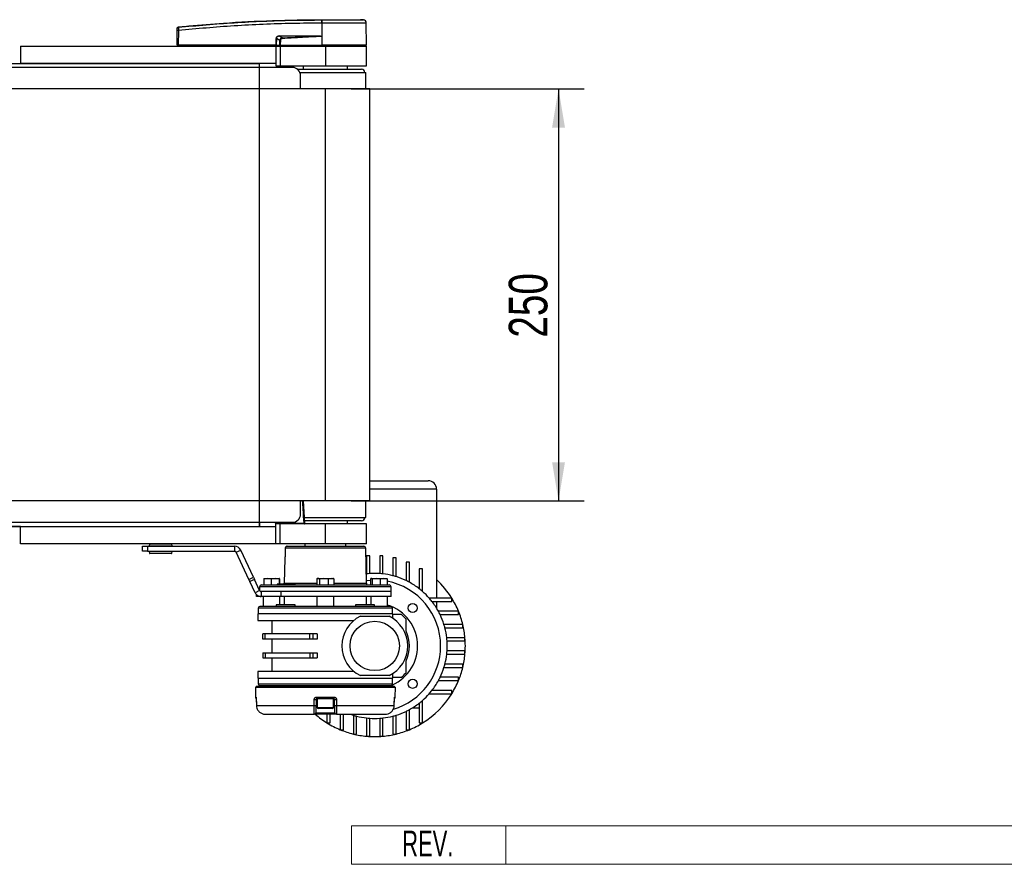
# Model space of a CAD drawing. Header units: millimetres. Extents: x 0 to 420, y 0 to 297.
# Tile 4 of 13: x 189 to 266, y 66 to 132. Entities that reach past the tile are written whole.
import ezdxf
from ezdxf.enums import TextEntityAlignment as Align

# ---------------------------------------------------------------- set-up
doc = ezdxf.new("R2010")
doc.units = ezdxf.units.MM
doc.layers.add('CARTIGLIO', color=140, linetype='Continuous')
doc.layers.add('QUOTE', color=174, linetype='Continuous')
doc.styles.add('SLDTEXTSTYLE0', font='TXT', dxfattribs={"width": 0.638298})
doc.styles.add('SLDTEXTSTYLE3', font='TXT', dxfattribs={"width": 0.75})
doc.dimstyles.new('SLDDIMSTYLE0', dxfattribs={"dimtxt": 3, "dimasz": 3, "dimexe": 0, "dimexo": 0.0625, "dimgap": 0.75, "dimtad": 1, "dimlfac": 7.806365, "dimrnd": 1e-09, "dimzin": 12, "dimdsep": 46, "dimtxsty": 'SLDTEXTSTYLE3', "dimsah": 1, "dimcen": 0.09, "dimadec": 0, "dimazin": 3, "dimtfac": 1, "dimtdec": 3, "dimtofl": 0, "dimtmove": 0, "dimatfit": 3, "dimfxl": 0, "dimfrac": 2, "dimtolj": 1, "dimtzin": 12, "dimarcsym": 0})

# ---------------------------------------------------------------- blocks, each defined once
blk = doc.blocks.new('SW_NOTE_0_27')
at = {"layer": 'CARTIGLIO', "color": 0, "insert": (2.34, 2.578), "char_height": 2, "attachment_point": 2, "style": 'SLDTEXTSTYLE0'}
blk.add_mtext('REV.', dxfattribs=at)
blk = doc.blocks.new('Cartiglio ALUSIC')
at = {"color": 161, "linetype": 'Continuous', "lineweight": 18}
for p, q in [((113.971, 150.999), (113.971, 153.999)), ((113.971, 153.999), (313.621, 153.999)), ((125.971, 153.999), (125.971, 150.999)), ((113.971, 150.999), (313.621, 150.999))]:
    blk.add_line(p, q, dxfattribs=at)
at = {"layer": 'CARTIGLIO', "color": 140}
blk.add_blockref('SW_NOTE_0_27', (117.568, 151.037), dxfattribs=at)
at = {"layer": 'CARTIGLIO', "color": 140, "style": 'SLDTEXTSTYLE0', "width": 0.638298}
for tag, height, p in [('AUTOATTR1', 3.5, (223.449, 133.7)), ('AUTOATTR2', 3.5, (221.929, 127.422)), ('AUTOATTR11', 3.5, (222.862, 121.411)), ('AUTOATTR8', 4, (219.244, 110.003)), ('AUTOATTR9', 4, (218.122, 100.423)), ('AUTOATTR0', 4, (249.033, 100.312))]:
    blk.add_attdef(tag, text='', height=height, dxfattribs=at).set_placement(p, align=Align.TOP_CENTER)
at = {"layer": 'CARTIGLIO', "color": 140}
for tag in ['AUTOATTR13', 'AUTOATTR12', 'AUTOATTR10', 'AUTOATTR7', 'AUTOATTR6', 'AUTOATTR5', 'AUTOATTR4', 'AUTOATTR3']:
    blk.add_attdef(tag, (0, 0), '', height=4, dxfattribs=at)
blk = doc.blocks.new('_D_2')
at = {"layer": 'QUOTE'}
for p, q in [((215.145, 126.443), (233.28, 126.443)), ((231.28, 126.443), (231.28, 94.418)), ((215.145, 94.418), (233.28, 94.418))]:
    blk.add_line(p, q, dxfattribs=at)
for points in [[(231.28, 126.443), (230.78, 123.443), (231.78, 123.443)], [(231.28, 94.418), (231.78, 97.418), (230.78, 97.418)]]:
    blk.add_solid(points, dxfattribs=at)
at = {"layer": 'QUOTE', "insert": (227.412, 107.106), "char_height": 3, "attachment_point": 1, "rotation": 90, "style": 'SLDTEXTSTYLE3'}
blk.add_mtext('250', dxfattribs=at)

msp = doc.modelspace()

# ---------------------------------------------------------------- linework, layer by layer
at = {"color": 7, "linetype": 'Continuous', "lineweight": 25}
for p, q in [((212.8778, 131.8235), (212.878, 131.8235)), ((216.1033, 131.8059), (215.8805, 131.8235)), ((201.6169, 129.838), (201.6269, 130.985)), ((201.7208, 130.985), (201.7108, 129.838)), ((201.7205, 131.2564), (201.7204, 131.2564)), ((212.8776, 131.5534), (212.8568, 131.5534)), ((212.8776, 131.5534), (212.8764, 129.838)), ((216.3474, 129.838), (216.3324, 131.5534)), ((209.3092, 129.838), (209.3112, 130.3551)), ((209.3352, 130.3551), (209.3331, 129.838)), ((209.6054, 130.2146), (209.3352, 130.3551)), ((209.5908, 130.5316), (209.816, 130.4145)), ((212.597, 130.5316), (209.5908, 130.5316)), ((209.5924, 130.5647), (212.5986, 130.5647)), ((212.8696, 130.5493), (212.8696, 130.5422)), ((212.8696, 130.5422), (212.8758, 129.838)), ((189.4468, 129.7739), (189.4468, 128.4288)), ((189.4468, 129.7739), (209.3024, 129.7739)), ((201.6169, 129.838), (201.7108, 129.838)), ((201.6793, 129.838), (201.6804, 129.7739)), ((209.3092, 129.838), (201.7108, 129.838)), ((201.7155, 129.838), (201.7156, 129.7739)), ((209.3024, 129.7739), (209.3024, 128.4288)), ((209.3024, 129.7739), (209.6226, 129.7739)), ((209.3331, 129.838), (209.3092, 129.838)), ((209.3142, 129.838), (209.3143, 129.7739)), ((209.3331, 129.838), (209.6187, 129.838)), ((209.3774, 129.838), (209.3782, 129.7739)), ((209.6226, 129.7739), (209.6226, 128.2367)), ((209.6226, 129.7739), (213.1454, 129.7739)), ((209.6285, 129.838), (212.8758, 129.838)), ((209.6486, 129.838), (209.6491, 129.7739)), ((212.8764, 129.838), (212.8758, 129.838)), ((216.3474, 129.838), (212.8764, 129.838)), ((212.879, 129.838), (212.879, 129.7739)), ((213.1454, 129.7739), (213.1454, 128.2367)), ((213.1454, 129.7739), (216.3479, 129.7739)), ((216.2839, 129.7739), (216.285, 129.838)), ((216.3479, 128.2367), (216.3479, 129.7739)), ((210.5834, 128.1086), (61.9867, 128.1086)), ((83.1233, 128.4288), (189.4468, 128.4288)), ((209.3024, 128.4288), (189.4468, 128.4288)), ((208.0214, 128.1086), (208.0214, 128.4288)), ((209.3024, 128.4288), (209.3024, 128.2367)), ((209.3024, 128.2367), (209.6226, 128.2367)), ((209.6226, 128.2367), (213.1454, 128.2367)), ((210.9677, 127.9805), (215.9636, 127.9805)), ((211.416, 128.2367), (211.416, 127.9805)), ((213.1454, 128.2367), (216.3479, 128.2367)), ((214.8748, 127.9805), (214.8748, 128.2367)), ((211.1704, 127.7243), (216.2839, 127.7243)), ((211.2239, 126.4433), (211.2239, 127.4681)), ((216.2934, 126.4433), (216.2839, 127.7243)), ((213.1454, 126.4433), (59.4247, 126.4433)), ((213.1454, 94.4181), (213.1454, 126.4433)), ((216.6041, 126.4433), (213.1454, 126.4433)), ((216.6041, 94.4181), (216.6041, 126.4433)), ((216.6041, 95.9803), (221.1517, 95.9803)), ((221.7922, 95.3398), (216.6041, 95.3398)), ((221.7922, 95.3398), (221.7922, 86.8596)), ((213.1454, 94.4181), (59.4247, 94.4181)), ((211.2239, 93.3933), (211.2239, 94.4181)), ((211.5569, 92.6931), (211.4465, 94.4234)), ((216.6041, 94.4181), (213.1454, 94.4181)), ((216.2839, 93.1371), (216.2934, 94.4181)), ((61.9867, 92.7528), (210.5834, 92.7528)), ((208.0214, 92.7528), (208.0214, 92.4326)), ((209.2029, 92.7272), (208.0214, 92.7272)), ((209.2003, 92.7411), (209.2007, 92.7528)), ((209.2644, 92.6899), (209.2655, 92.7528)), ((209.2651, 92.679), (209.2657, 92.676)), ((209.3295, 92.7528), (209.3284, 92.6899)), ((209.3284, 92.6899), (211.4904, 92.6899)), ((209.3284, 92.6899), (209.3284, 92.6247)), ((211.4904, 92.6899), (211.4904, 92.6247)), ((211.5195, 93.1371), (216.2839, 93.1371)), ((215.9636, 92.8809), (211.5414, 92.8809)), ((214.8748, 92.6247), (214.8748, 92.8809)), ((189.4468, 92.4326), (83.1233, 92.4326)), ((189.4468, 91.0875), (189.4468, 92.4326)), ((189.4468, 92.4326), (209.3024, 92.4326)), ((209.3024, 92.4326), (209.3024, 92.6247)), ((209.6226, 92.6247), (209.3024, 92.6247)), ((209.3024, 91.0875), (209.3024, 92.4326)), ((209.6226, 91.0875), (209.6226, 92.6247)), ((213.1454, 92.6247), (209.6226, 92.6247)), ((213.1454, 91.0875), (213.1454, 92.6247)), ((216.3479, 92.6247), (213.1454, 92.6247)), ((216.3479, 91.0875), (216.3479, 92.6247)), ((209.3024, 91.0875), (189.4468, 91.0875)), ((194.376, 91.0875), (194.376, 91.0843)), ((195.3995, 91.0843), (195.3995, 91.0875)), ((198.931, 90.5111), (198.931, 90.8954)), ((198.931, 90.8954), (199.3153, 90.8954)), ((199.3153, 90.5111), (198.931, 90.5111)), ((199.3153, 90.8954), (199.3153, 90.5111)), ((199.3153, 90.8954), (206.0984, 90.8954)), ((199.3153, 90.5111), (206.0984, 90.5111)), ((199.4647, 91.0632), (199.4576, 90.9287)), ((199.4576, 90.9287), (201.2226, 90.9287)), ((199.4576, 90.4777), (199.4647, 90.3432)), ((201.2226, 90.4777), (199.4576, 90.4777)), ((199.4789, 91.0632), (199.4647, 91.0632)), ((201.2155, 91.0632), (199.4789, 91.0632)), ((199.4971, 90.9018), (199.4832, 90.9018)), ((199.4832, 90.5047), (201.197, 90.5047)), ((201.197, 90.9018), (199.4971, 90.9018)), ((199.5587, 90.9018), (199.5587, 90.8954)), ((199.5587, 90.5111), (199.5587, 90.5047)), ((201.1215, 90.8954), (201.1215, 90.9018)), ((201.1215, 90.5047), (201.1215, 90.5111)), ((201.2226, 90.9287), (201.2155, 91.0632)), ((201.2155, 90.3432), (201.2226, 90.4777)), ((206.0984, 90.5111), (206.0984, 90.8954)), ((206.2145, 90.4371), (206.5628, 90.5995)), ((207.2038, 88.3156), (206.2145, 90.4371)), ((207.5521, 88.478), (206.5628, 90.5995)), ((209.6226, 91.0875), (209.3024, 91.0875)), ((213.1454, 91.0875), (209.6226, 91.0875)), ((210.026, 90.7437), (210.0255, 90.7439)), ((216.2891, 90.7437), (210.026, 90.7437)), ((210.1801, 90.8948), (216.1354, 90.8948)), ((211.5441, 91.0875), (211.5441, 90.8948)), ((216.3479, 91.0875), (213.1454, 91.0875)), ((214.7467, 90.8948), (214.7467, 91.0875)), ((216.3363, 88.0354), (216.2891, 90.7437)), ((199.4647, 90.3432), (201.2155, 90.3432)), ((199.504, 90.3189), (199.4903, 90.3189)), ((201.19, 90.3189), (199.504, 90.3189)), ((209.9876, 89.9351), (209.9545, 88.0354)), ((209.9898, 89.9351), (209.9876, 89.9351)), ((210.015, 90.1868), (210.0145, 90.187)), ((216.6041, 90.161), (216.3479, 90.161)), ((216.3479, 90.161), (216.3479, 88.7446)), ((216.6041, 88.768), (216.6041, 90.161)), ((217.3727, 90.161), (217.3727, 88.768)), ((217.6289, 90.161), (217.3727, 90.161)), ((217.6289, 88.7446), (217.6289, 90.161)), ((218.6537, 89.9906), (218.3975, 89.9906)), ((218.3975, 89.9906), (218.3975, 88.6021)), ((218.6537, 88.5295), (218.6537, 89.9906)), ((219.6785, 89.6564), (219.4223, 89.6564)), ((219.4223, 89.6564), (219.4223, 88.2285)), ((219.6785, 88.0977), (219.6785, 89.6564)), ((220.4471, 89.1312), (220.4471, 87.5951)), ((220.7033, 89.1312), (220.4471, 89.1312)), ((220.7033, 87.3836), (220.7033, 89.1312)), ((207.2038, 88.3156), (207.5521, 88.478)), ((207.277, 88.1587), (207.2038, 88.3156)), ((207.6253, 88.3211), (207.277, 88.1587)), ((207.6851, 87.2835), (207.277, 88.1587)), ((207.5521, 88.478), (207.6253, 88.3211)), ((208.0334, 87.4459), (207.6253, 88.3211)), ((208.6562, 88.3968), (208.3714, 88.3635)), ((208.3714, 88.3635), (208.3714, 87.8844)), ((208.3909, 88.3968), (208.3898, 88.3964)), ((208.392, 88.3968), (208.6562, 88.3968)), ((208.941, 88.3635), (208.6562, 88.3968)), ((208.6562, 88.3968), (209.2464, 88.3968)), ((209.2464, 88.3968), (208.941, 88.3635)), ((208.941, 88.3635), (208.941, 87.8844)), ((209.5517, 88.3635), (209.2464, 88.3968)), ((209.2464, 88.3968), (209.5723, 88.3968)), ((209.5517, 88.3635), (209.5517, 87.9484)), ((209.5723, 88.3968), (209.5734, 88.3968)), ((209.5744, 88.3964), (209.5734, 88.3968)), ((209.5928, 88.3635), (209.5928, 87.9484)), ((212.4768, 88.3635), (212.4768, 87.8844)), ((212.5542, 88.3968), (212.5225, 88.3853)), ((212.5542, 88.3968), (212.5842, 88.3968)), ((212.5842, 88.3968), (213.0259, 88.3968)), ((213.0259, 88.3968), (212.6916, 88.3635)), ((212.6916, 88.3635), (212.6916, 87.8844)), ((213.3602, 88.3635), (213.0259, 88.3968)), ((213.0259, 88.3968), (213.5871, 88.3968)), ((213.5871, 88.3968), (213.3602, 88.3635)), ((213.3602, 88.3635), (213.3602, 87.8844)), ((213.814, 88.3635), (213.5871, 88.3968)), ((213.5871, 88.3968), (213.7366, 88.3968)), ((213.7683, 88.3853), (213.7366, 88.3968)), ((213.814, 88.3635), (213.814, 87.8844)), ((216.324, 88.7418), (216.3479, 88.7446)), ((216.6704, 88.3635), (216.6704, 87.8844)), ((216.7251, 88.3968), (217.0988, 88.3968)), ((217.0988, 88.3968), (216.7797, 88.3635)), ((216.7797, 88.3635), (216.7797, 87.8844)), ((217.418, 88.3635), (217.0988, 88.3968)), ((217.0988, 88.3968), (217.6824, 88.3968)), ((217.6824, 88.3968), (217.418, 88.3635)), ((217.418, 88.3635), (217.418, 87.8844)), ((217.9469, 88.3635), (217.6824, 88.3968)), ((217.6824, 88.3968), (217.8996, 88.3968)), ((217.9076, 88.394), (217.8999, 88.3968)), ((217.9469, 88.3635), (217.9469, 87.8844)), ((208.0334, 87.4459), (207.6851, 87.2835)), ((208.0277, 87.7334), (208.0231, 87.4681)), ((218.2631, 87.7334), (208.0277, 87.7334)), ((208.1495, 87.372), (208.1305, 87.372)), ((208.1495, 87.372), (208.1495, 86.9877)), ((209.6837, 87.372), (208.1495, 87.372)), ((208.1814, 87.8844), (218.1094, 87.8844)), ((209.3935, 87.9484), (209.3924, 87.8844)), ((209.405, 87.9484), (209.3935, 87.9484)), ((209.405, 87.9484), (209.4042, 87.8844)), ((209.5226, 87.9484), (209.405, 87.9484)), ((209.5226, 87.9484), (209.5218, 87.8844)), ((209.5656, 87.9484), (209.5226, 87.9484)), ((209.5656, 87.9484), (209.566, 87.8844)), ((209.8729, 87.9484), (209.5656, 87.9484)), ((218.2694, 87.372), (209.6807, 87.372)), ((209.6837, 87.372), (209.6837, 86.9877)), ((218.2694, 87.372), (209.6837, 87.372)), ((209.8854, 87.9484), (209.8843, 87.8844)), ((209.8953, 87.9484), (209.8945, 87.8844)), ((209.9545, 88.0354), (212.4768, 88.0354)), ((209.9896, 87.9484), (209.9885, 87.8844)), ((210.0011, 87.9484), (209.9896, 87.9484)), ((210.0011, 87.9484), (210.0003, 87.8844)), ((210.041, 87.9484), (210.0011, 87.9484)), ((210.041, 87.9484), (210.0402, 87.8844)), ((210.1049, 87.9484), (210.041, 87.9484)), ((210.1049, 87.9484), (210.1059, 87.8844)), ((210.1941, 87.9484), (210.1049, 87.9484)), ((210.1941, 87.9484), (210.1951, 87.8844)), ((210.1971, 87.9484), (210.1941, 87.9484)), ((210.1982, 87.8844), (210.1971, 87.9484)), ((210.8037, 87.8844), (210.8026, 87.9484)), ((213.814, 88.0354), (216.3363, 88.0354)), ((218.2694, 87.372), (218.2631, 87.7334)), ((218.2694, 86.9877), (218.2694, 87.372)), ((207.7862, 86.9877), (207.7862, 87.1434)), ((207.9143, 86.9877), (207.7862, 86.9877)), ((207.9143, 87.0498), (207.9143, 86.9877)), ((208.1495, 86.9877), (207.9143, 86.9877)), ((209.6837, 86.9877), (208.1495, 86.9877)), ((208.3096, 86.9877), (208.3096, 86.2191)), ((209.6162, 86.3472), (209.6162, 86.9877)), ((218.2694, 86.9877), (209.6837, 86.9877)), ((209.9507, 86.9877), (209.9507, 86.3472)), ((212.4729, 86.9877), (212.4729, 86.2191)), ((213.8179, 86.2191), (213.8179, 86.9877)), ((216.3401, 86.3472), (216.3401, 86.9877)), ((216.6746, 86.9877), (216.6746, 86.3472)), ((217.9812, 86.2191), (217.9812, 86.9877)), ((222.975, 86.8596), (221.2274, 86.8596)), ((221.4389, 86.6034), (222.975, 86.6034)), ((221.7922, 86.6034), (221.7922, 86.0931)), ((222.975, 86.6034), (222.975, 86.8596)), ((207.9253, 86.091), (207.9253, 85.6426)), ((218.3655, 86.091), (207.9253, 86.091)), ((209.3291, 86.3472), (209.3291, 86.2191)), ((210.8022, 86.3472), (209.3291, 86.3472)), ((210.8022, 86.2191), (210.8022, 86.3472)), ((215.4886, 86.3472), (215.4886, 86.2191)), ((216.9617, 86.3472), (215.4886, 86.3472)), ((216.9617, 86.2191), (216.9617, 86.3472)), ((218.3655, 85.6426), (218.3655, 86.091)), ((223.5002, 85.8348), (221.9415, 85.8348)), ((223.5002, 85.5786), (223.5002, 85.8348)), ((207.8933, 85.6426), (207.8933, 85.1302)), ((218.3975, 85.6426), (207.8933, 85.6426)), ((207.8933, 85.1302), (215.3693, 85.1302)), ((208.9821, 85.1302), (208.9821, 84.0798)), ((215.8717, 85.4505), (218.1052, 85.4505)), ((218.3975, 85.2844), (218.3975, 85.6426)), ((222.0723, 85.5786), (223.5002, 85.5786)), ((223.8343, 84.81), (222.3732, 84.81)), ((222.4459, 84.5538), (223.8343, 84.5538)), ((223.8343, 84.5538), (223.8343, 84.81)), ((208.2776, 83.6699), (208.2776, 84.0798)), ((208.4675, 84.0798), (208.2776, 84.0798)), ((208.4675, 83.6699), (208.2776, 83.6699)), ((208.4675, 83.6699), (208.4675, 84.0798)), ((211.9439, 84.0798), (208.4675, 84.0798)), ((211.9439, 83.6699), (208.4675, 83.6699)), ((208.9821, 83.6699), (208.9821, 82.6195)), ((211.9439, 83.6699), (211.9439, 84.0798)), ((212.1749, 84.0798), (211.9439, 84.0798)), ((212.1749, 83.6699), (211.9439, 83.6699)), ((212.1749, 84.0798), (212.1749, 83.6699)), ((212.5155, 84.0798), (212.1749, 84.0798)), ((212.5155, 83.6699), (212.1749, 83.6699)), ((212.5155, 84.0798), (212.5155, 83.6699)), ((224.0048, 83.7852), (222.5883, 83.7852)), ((222.6117, 83.529), (224.0048, 83.529)), ((224.0048, 83.529), (224.0048, 83.7852)), ((224.0048, 82.7604), (222.6117, 82.7604)), ((224.0048, 82.5042), (224.0048, 82.7604)), ((208.2776, 82.6195), (208.2776, 82.2095)), ((208.2776, 82.6195), (208.4675, 82.6195)), ((208.2776, 82.2095), (208.4675, 82.2095)), ((208.4675, 82.6195), (208.4675, 82.2095)), ((208.4675, 82.6195), (211.9439, 82.6195)), ((208.4675, 82.2095), (211.9439, 82.2095)), ((208.9821, 82.2095), (208.9821, 81.1591)), ((211.9439, 82.6195), (211.9439, 82.2095)), ((211.9439, 82.6195), (212.1749, 82.6195)), ((211.9439, 82.2095), (212.1749, 82.2095)), ((212.1749, 82.6195), (212.1749, 82.2095)), ((212.1749, 82.6195), (212.5155, 82.6195)), ((212.1749, 82.2095), (212.5155, 82.2095)), ((212.5155, 82.6195), (212.5155, 82.2095)), ((222.5883, 82.5042), (224.0048, 82.5042)), ((222.3732, 81.4794), (223.8343, 81.4794)), ((223.8343, 81.7356), (222.4459, 81.7356)), ((223.8343, 81.4794), (223.8343, 81.7356)), ((207.8933, 81.1591), (207.8933, 80.6467)), ((215.3693, 81.1591), (207.8933, 81.1591)), ((207.8933, 80.6467), (213.1454, 80.6467)), ((207.9253, 80.6467), (207.9253, 80.1984)), ((213.1454, 80.6467), (218.3975, 80.6467)), ((218.1052, 80.8389), (215.8717, 80.8389)), ((218.3655, 80.1984), (218.3655, 80.6467)), ((218.3975, 80.6467), (218.3975, 81.005)), ((221.9415, 80.4546), (223.5002, 80.4546)), ((223.5002, 80.7108), (222.0723, 80.7108)), ((223.5002, 80.4546), (223.5002, 80.7108)), ((207.7017, 79.9422), (207.7084, 79.1724)), ((207.7017, 79.9422), (218.5891, 79.9422)), ((207.7652, 80.0062), (207.7652, 79.9422)), ((207.7652, 80.0062), (218.5256, 80.0062)), ((207.9253, 80.1984), (218.3655, 80.1984)), ((208.3096, 80.0703), (208.3096, 80.0062)), ((209.3291, 80.0703), (209.3291, 80.0062)), ((210.8022, 80.0062), (210.8022, 80.0703)), ((212.4729, 80.0703), (212.4729, 80.0062)), ((213.8179, 80.0062), (213.8179, 80.0703)), ((215.4886, 80.0703), (215.4886, 80.0062)), ((216.9617, 80.0062), (216.9617, 80.0703)), ((217.9812, 80.0062), (217.9812, 80.0703)), ((218.5256, 79.9422), (218.5256, 80.0062)), ((218.5824, 79.1724), (218.5891, 79.9422)), ((222.975, 79.686), (221.4389, 79.686)), ((222.975, 79.4297), (222.975, 79.686)), ((207.7084, 79.1724), (207.7496, 79.1724)), ((207.7777, 78.9832), (207.7793, 78.9836)), ((207.7787, 78.983), (207.784, 78.5268)), ((212.429, 78.9825), (212.421, 78.5258)), ((212.5049, 78.9825), (212.429, 78.9825)), ((212.4773, 79.1724), (213.8135, 79.1724)), ((213.7978, 79.0454), (212.493, 79.0454)), ((212.5049, 79.0454), (212.5049, 78.3537)), ((213.7859, 78.3537), (213.7859, 79.0454)), ((213.8618, 78.9825), (213.7859, 78.9825)), ((213.8698, 78.5258), (213.8618, 78.9825)), ((218.5068, 78.5263), (218.5121, 78.983)), ((218.5115, 78.9836), (218.5131, 78.9832)), ((218.5412, 79.1724), (218.5824, 79.1724)), ((220.7033, 77.1581), (220.7033, 78.9057)), ((221.2274, 79.4297), (222.975, 79.4297)), ((207.784, 78.5265), (207.784, 78.5263)), ((207.7847, 78.5269), (212.2723, 78.5269)), ((212.5049, 78.3537), (213.7732, 78.3537)), ((213.7091, 78.2768), (212.5817, 78.2768)), ((213.7732, 78.3537), (213.7859, 78.3537)), ((214.0185, 78.5269), (218.5061, 78.5269)), ((219.6785, 76.6329), (219.6785, 78.1916)), ((219.9368, 78.3409), (220.4471, 78.3409)), ((220.4471, 78.6942), (220.4471, 77.1581)), ((208.4979, 77.8285), (212.2829, 77.8285)), ((214.0079, 77.8285), (212.2829, 77.8285)), ((212.411, 77.9544), (213.8798, 77.9544)), ((213.2735, 77.8285), (213.2735, 77.1581)), ((213.5297, 77.1581), (213.5297, 77.8285)), ((214.0079, 77.8285), (217.7929, 77.8285)), ((214.2983, 77.8285), (214.2983, 76.6329)), ((214.5545, 76.6329), (214.5545, 77.8285)), ((215.3231, 77.7599), (215.3231, 76.2988)), ((215.5793, 76.2988), (215.5793, 77.6872)), ((216.3479, 77.5448), (216.3479, 76.1283)), ((216.6041, 76.1283), (216.6041, 77.5214)), ((217.3727, 77.5214), (217.3727, 76.1283)), ((217.6289, 76.1283), (217.6289, 77.5448)), ((218.3975, 77.6872), (218.3975, 76.2988)), ((218.6537, 76.2988), (218.6537, 77.7599)), ((219.4223, 78.0608), (219.4223, 76.6329)), ((213.2735, 77.1581), (213.5297, 77.1581)), ((214.2983, 76.6329), (214.5545, 76.6329)), ((219.4223, 76.6329), (219.6785, 76.6329)), ((220.4471, 77.1581), (220.7033, 77.1581)), ((215.3231, 76.2988), (215.5793, 76.2988)), ((216.3479, 76.1283), (216.6041, 76.1283)), ((217.3727, 76.1283), (217.6289, 76.1283)), ((218.3975, 76.2988), (218.6537, 76.2988))]:
    msp.add_line(p, q, dxfattribs=at)
at = {"color": 7, "linetype": 'Continuous'}
for p, q in [((64.5487, 128.4288), (208.0214, 128.4288)), ((208.0214, 92.4326), (208.0214, 128.4288)), ((64.5487, 92.4326), (208.0214, 92.4326))]:
    msp.add_line(p, q, dxfattribs=at)
at = {"color": 7, "linetype": 'Continuous', "lineweight": 25, "flags": 128}
for points in [[(212.597, 130.5316), (212.7497, 130.5375), (212.8696, 130.5422)], [(210.0255, 90.7439), (210.0178, 90.3541), (210.0145, 90.187)], [(210.026, 90.7437), (210.0234, 90.6157), (210.015, 90.1868)], [(216.333, 88.2266), (216.3891, 88.2335), (216.6704, 88.2588)], [(207.7787, 78.983), (207.7779, 78.9831), (207.7777, 78.9832)], [(207.7793, 78.9836), (207.7823, 78.7275), (207.7847, 78.5269)], [(212.2723, 78.5269), (212.2769, 78.783), (212.2805, 78.9836)], [(214.0103, 78.9836), (214.0149, 78.7275), (214.0185, 78.5269)], [(218.5061, 78.5269), (218.5091, 78.783), (218.5115, 78.9836)], [(218.5131, 78.9832), (218.5129, 78.9831), (218.5121, 78.983)], [(207.784, 78.5263), (207.7832, 78.5264), (207.7847, 78.5269)], [(218.5061, 78.5269), (218.5076, 78.5264), (218.5068, 78.5263)]]:
    msp.add_lwpolyline(points, dxfattribs=at)
at = {"color": 7, "linetype": 'Continuous', "lineweight": 25}
for centre, radius in [((219.9323, 86.0885), 0.3523), ((216.9884, 83.1447), 1.9215), ((219.9323, 80.2008), 0.3523)]:
    msp.add_circle(centre, radius, dxfattribs=at)
for centre, radius, start, end in [((213.8191, 131.6076), 0.9638, 168.120168, 183.219012), ((218.0729, 131.2135), 5.2306, 173.303191, 173.496611), ((213.84, 131.6069), 0.9639, 168.081743, 183.180073), ((216.0762, 131.5511), 0.2562, 0.500011, 83.923128), ((201.6738, 128.149), 2.8364, 89.051899, 90.948101), ((201.7304, 131.1352), 0.1022, 96.104195, 179.384141), ((209.3232, 133.6178), 3.2627, 269.78976, 270.21024), ((209.3271, 130.5612), 0.2654, 353.585658, 0.74759), ((121.3383, 126.1383), 88.581, 2.731259, 2.766996), ((212.3333, 130.5612), 0.2654, 353.585658, 0.74759), ((210.5834, 127.4681), 0.6405, 0, 90), ((215.9636, 127.7243), 0.2562, 360, 90), ((221.1517, 95.3398), 0.6405, 0, 90), ((209.2062, 92.6828), 0.0586, 6.924501, 95.747368), ((209.2029, 92.6632), 0.0641, 11.536959, 90), ((209.2964, 91.7722), 0.9182, 88.001617, 91.998383), ((209.3284, 92.6888), 0.0641, 179, 270), ((210.5834, 93.3933), 0.6405, 270, 0), ((211.4904, 92.6888), 0.0641, 270, 3.721687), ((211.5608, 91.8833), 0.8097, 90.458341, 94.987292), ((215.9636, 93.1371), 0.2562, 270, 0), ((199.4832, 90.9274), 0.0256, 177, 270), ((199.4832, 90.4791), 0.0256, 90, 183), ((199.4903, 91.0619), 0.0256, 90, 177), ((201.19, 91.0619), 0.0256, 3, 90), ((201.197, 90.9274), 0.0256, 270, 3), ((201.197, 90.4791), 0.0256, 357, 90), ((206.0984, 90.383), 0.5124, 25, 90), ((206.0984, 90.383), 0.1281, 25, 90), ((216.1354, 90.741), 0.1537, 1, 90), ((199.4903, 90.3445), 0.0256, 183, 270), ((201.19, 90.3445), 0.0256, 270, 357), ((210.0539, 89.934), 0.0641, 153.897556, 179.00172), ((216.9884, 83.1447), 5.6364, 93.909564, 96.524979), ((216.9884, 83.1447), 5.6364, 86.090436, 93.909564), ((216.9884, 83.1447), 5.6364, 83.475021, 86.090436), ((216.9884, 83.1447), 5.6364, 75.522488, 83.475021), ((216.9884, 83.1447), 5.124, 0, 79.218646), ((216.9884, 83.1447), 5.6364, 72.815204, 75.522488), ((216.9884, 83.1447), 5.6364, 64.416998, 72.815204), ((216.9884, 83.1447), 5.6364, 61.492569, 64.416998), ((216.9884, 83.1447), 5.6364, 52.147097, 61.492569), ((216.9884, 83.1447), 7.0455, 31.821369, 47.014114), ((208.1814, 87.7307), 0.1537, 90, 179), ((209.8008, 88.0381), 0.1537, 324.314665, 359), ((216.49, 88.0381), 0.1537, 181, 270), ((218.1094, 87.7307), 0.1537, 1, 90), ((216.9884, 83.1447), 5.6364, 48.769423, 52.147097), ((216.9884, 83.1447), 5.6364, 41.230577, 48.769423), ((216.9884, 83.1447), 5.6364, 37.852903, 41.230577), ((216.9884, 83.1447), 5.6364, 28.507431, 37.852903), ((216.9884, 83.1447), 7.0455, 22.446351, 31.821369), ((208.0534, 86.091), 0.1281, 90, 180), ((216.9884, 83.1447), 3.3306, 0, 72.657865), ((218.2374, 86.091), 0.1281, 0, 90), ((216.9884, 83.1447), 5.6364, 25.583002, 28.507431), ((216.9884, 83.1447), 7.0455, 13.672018, 22.446351), ((216.9884, 83.1447), 2.562, 115.841933, 244.158067), ((216.9884, 83.1447), 2.562, 295.841933, 64.158067), ((216.9884, 83.1447), 3.2025, 40.535802, 49.464198), ((216.9884, 83.1447), 5.6364, 17.184796, 25.583002), ((216.9884, 83.1447), 2.6901, 334.791235, 25.208765), ((216.9884, 83.1447), 5.6364, 14.477512, 17.184796), ((216.9884, 83.1447), 5.6364, 6.524979, 14.477512), ((216.9884, 83.1447), 7.0455, 5.215909, 13.672018), ((216.9884, 83.1447), 5.6364, 3.909564, 6.524979), ((216.9884, 83.1447), 5.6364, 356.090436, 3.909564), ((216.9884, 83.1447), 7.0455, 354.784091, 5.215909), ((216.9884, 83.1447), 3.3306, 289.557214, 0), ((216.9884, 83.1447), 5.124, 286.403256, 0), ((216.9884, 83.1447), 5.6364, 353.475021, 356.090436), ((216.9884, 83.1447), 5.6364, 345.522488, 353.475021), ((216.9884, 83.1447), 7.0455, 346.327982, 354.784091), ((216.9884, 83.1447), 5.6364, 334.416998, 342.815204), ((216.9884, 83.1447), 5.6364, 342.815204, 345.522488), ((216.9884, 83.1447), 7.0455, 337.553649, 346.327982), ((216.9884, 83.1447), 3.2025, 310.535802, 319.464198), ((216.9884, 83.1447), 5.6364, 322.147097, 331.492569), ((216.9884, 83.1447), 5.6364, 331.492569, 334.416998), ((216.9884, 83.1447), 7.0455, 328.178631, 337.553649), ((208.0534, 80.1984), 0.1281, 180, 270), ((218.2374, 80.1984), 0.1281, 270, 0), ((216.9884, 83.1447), 5.6364, 318.769423, 322.147097), ((207.8365, 79.1735), 0.1281, 180.5, 239.656256), ((207.8785, 79.1735), 0.1288, 180.483929, 208.017591), ((212.3799, 82.3217), 3.3395, 268.294895, 270.84236), ((212.7467, 79.1414), 0.2712, 173.421252, 200.711868), ((213.5441, 79.1414), 0.2712, 339.288132, 6.578748), ((213.9109, 82.3217), 3.3395, 269.15764, 271.705105), ((218.4543, 79.1735), 0.1281, 300.228465, 359.5), ((218.4123, 79.1735), 0.1288, 332.086988, 359.516), ((216.9884, 83.1447), 5.6364, 307.852903, 311.230577), ((216.9884, 83.1447), 5.6364, 311.230577, 318.769423), ((216.9884, 83.1447), 7.0455, 301.821369, 328.178631), ((212.3717, 81.8619), 3.3364, 268.292536, 270.845926), ((212.5817, 78.3537), 0.0769, 180, 270), ((213.7091, 78.3537), 0.0769, 270, 0), ((213.9191, 81.8619), 3.3364, 269.154074, 271.707464), ((216.9884, 83.1447), 5.6364, 295.583002, 298.507431), ((216.9884, 83.1447), 5.6364, 298.507431, 307.852903), ((212.2829, 77.9566), 0.1281, 270, 359), ((216.9884, 83.1447), 7.0455, 228.985668, 238.178631), ((214.0079, 77.9566), 0.1281, 181, 270), ((216.9884, 83.1447), 5.6364, 250.592957, 252.815204), ((216.9884, 83.1447), 5.6364, 252.815204, 255.522488), ((216.9884, 83.1447), 5.6364, 255.522488, 263.475021), ((216.9884, 83.1447), 5.6364, 263.475021, 266.090436), ((216.9884, 83.1447), 5.6364, 266.090436, 273.909564), ((216.9884, 83.1447), 5.6364, 273.909564, 276.524979), ((216.9884, 83.1447), 5.6364, 276.524979, 284.477512), ((216.9884, 83.1447), 5.6364, 284.477512, 287.184796), ((216.9884, 83.1447), 5.6364, 287.184796, 295.583002), ((216.9884, 83.1447), 7.0455, 238.178631, 247.553649), ((216.9884, 83.1447), 7.0455, 247.553649, 256.327982), ((216.9884, 83.1447), 7.0455, 283.672018, 292.446351), ((216.9884, 83.1447), 7.0455, 292.446351, 301.821369), ((216.9884, 83.1447), 7.0455, 256.327982, 264.784091), ((216.9884, 83.1447), 7.0455, 264.784091, 275.215909), ((216.9884, 83.1447), 7.0455, 275.215909, 283.672018)]:
    msp.add_arc(centre, radius, start, end, dxfattribs=at)
for centre, major_axis, ratio, start_param, end_param in [((209.7658, 130.2245), (0.4356, -0.2142), 0.6067254, 2.2520057, 3.4288926), ((209.7625, 130.2248), (0.4121, -0.204), 0.5569608, 2.2532184, 3.4301053), ((209.9222, 130.1418), (0.2935, -0.1562), 0.7705823, 2.3011388, 3.4780257), ((209.9222, 130.1424), (0.2562, -0.1354), 0.6630178, 2.2990506, 3.4759374)]:
    msp.add_ellipse(centre, major_axis=major_axis, ratio=ratio, start_param=start_param, end_param=end_param, dxfattribs=at)
for points, knots in [([(201.7195, 131.2367), (203.1621, 131.3684), (205.3607, 131.569), (208.3233, 131.7166), (210.6, 131.7948), (212.1155, 131.7948), (212.876, 131.806), (212.876, 131.806)], [0, 0, 0, 0, 0.3887669, 0.5925279, 0.7962893, 0.9999993, 1, 1, 1, 1]), ([(201.7205, 131.2564), (201.7635, 131.2608), (202.0291, 131.2877), (203.1943, 131.4015), (205.5884, 131.597), (209.0425, 131.785), (211.5988, 131.8107), (212.8778, 131.8235)], [0, 0, 0, 0, 0.0117013, 0.0722088, 0.3141935, 0.6568871, 1, 1, 1, 1]), ([(212.876, 131.806), (212.876, 131.806), (212.883, 131.806), (212.8899, 131.806), (212.8969, 131.806)], [0, 0, 0, 0, 0.0003655, 1, 1, 1, 1]), ([(212.878, 131.8235), (213.0682, 131.8235), (213.4491, 131.8235), (214.0103, 131.8235), (214.5319, 131.8235), (214.9957, 131.8235), (215.3777, 131.8235), (215.6628, 131.8235), (215.847, 131.8235), (215.8693, 131.8235), (215.8805, 131.8235)], [0, 0, 0, 0, 0.1248804, 0.2501396, 0.3746494, 0.4998125, 0.6247642, 0.7495577, 0.8749238, 1, 1, 1, 1]), ([(212.8969, 131.806), (213.0475, 131.806), (213.3487, 131.8059), (213.813, 131.8059), (214.2752, 131.8059), (214.721, 131.8058), (215.1212, 131.8059), (215.4663, 131.8059), (215.7447, 131.8059), (215.949, 131.806), (216.0785, 131.8059), (216.095, 131.8059), (216.1033, 131.8059)], [0, 0, 0, 0, 0.0923036, 0.1846071, 0.2865385, 0.3884688, 0.490398, 0.5923288, 0.694247, 0.7961664, 0.8980845, 1, 1, 1, 1]), ([(201.6269, 130.985), (201.627, 130.9911), (201.6272, 131.0143), (201.6275, 131.0537), (201.6279, 131.0956), (201.6281, 131.1262), (201.6282, 131.1329), (201.6282, 131.1363)], [0, 0, 0, 0, 0.0821077, 0.3116546, 0.5407071, 0.7703697, 1, 1, 1, 1]), ([(201.6282, 131.1363), (201.6283, 131.1436), (201.6284, 131.1537), (201.6284, 131.155), (201.6284, 131.1553)], [0, 0, 0, 0, 0.7365741, 1, 1, 1, 1]), ([(201.6284, 131.1553), (201.6285, 131.1589), (201.6292, 131.1741), (201.6371, 131.2004), (201.6576, 131.2288), (201.6864, 131.2495), (201.7091, 131.2541), (201.7204, 131.2564)], [0, 0, 0, 0, 0.0716067, 0.3068114, 0.5378745, 0.7689372, 1, 1, 1, 1]), ([(201.7195, 131.2367), (201.7188, 131.2311), (201.7173, 131.2198), (201.7168, 131.1687), (201.7175, 131.0991), (201.7191, 131.0336), (201.7204, 130.9951), (201.7208, 130.985)], [0, 0, 0, 0, 0.2296881, 0.4595969, 0.6887793, 0.9180889, 1, 1, 1, 1]), ([(201.7204, 131.2564), (201.7203, 131.256), (201.7201, 131.2546), (201.7198, 131.2443), (201.7195, 131.2367)], [0, 0, 0, 0, 0.2638842, 1, 1, 1, 1]), ([(212.8568, 131.5534), (212.0997, 131.5487), (210.5855, 131.5393), (208.3149, 131.4652), (205.3571, 131.3165), (203.1617, 131.1164), (201.7208, 130.985)], [0, 0, 0, 0, 0.2036202, 0.4072406, 0.6109477, 1, 1, 1, 1]), ([(216.3324, 131.5534), (216.3239, 131.5534), (216.3066, 131.5535), (216.1677, 131.5535), (215.9478, 131.5533), (215.649, 131.5534), (215.2766, 131.5535), (214.8472, 131.5533), (214.3654, 131.5535), (213.869, 131.5534), (213.3664, 131.5534), (213.0418, 131.5534), (212.8776, 131.5534)], [0, 0, 0, 0, 0.10046502, 0.20384345, 0.30430944, 0.40768894, 0.50815524, 0.61153497, 0.71200234, 0.81538328, 0.9066108, 1, 1, 1, 1]), ([(209.6054, 130.2146), (209.6129, 130.2146), (209.6263, 130.2147), (209.6432, 130.2146), (209.6507, 130.2146)], [0, 0, 0, 0, 0.56, 1, 1, 1, 1]), ([(209.6187, 129.838), (209.6146, 129.9082), (209.6073, 130.0335), (209.606, 130.1593), (209.6054, 130.2146)], [0, 0, 0, 0, 0.560586, 1, 1, 1, 1]), ([(209.6507, 130.2146), (209.6487, 130.1442), (209.6452, 130.0184), (209.6336, 129.8932), (209.6285, 129.838)], [0, 0, 0, 0, 0.5593923, 1, 1, 1, 1]), ([(209.816, 130.4145), (210.3351, 130.438), (211.262, 130.4798), (212.1891, 130.5158), (212.597, 130.5316)], [0, 0, 0, 0, 0.5599741, 1, 1, 1, 1]), ([(212.8696, 130.5422), (212.3003, 130.5042), (211.2837, 130.4363), (210.2663, 130.3828), (209.8187, 130.3593)], [0, 0, 0, 0, 0.5600269, 1, 1, 1, 1]), ([(212.5986, 130.5647), (212.6248, 130.5644), (212.7024, 130.5637), (212.7936, 130.564), (212.8568, 130.5517), (212.8696, 130.5493)], [0, 0, 0, 0, 0.2892673, 0.8568296, 1, 1, 1, 1]), ([(209.6187, 129.838), (209.6196, 129.838), (209.6217, 129.838), (209.6252, 129.838), (209.6276, 129.838), (209.6285, 129.838)], [0, 0, 0, 0, 0.3193957, 0.7481913, 1, 1, 1, 1]), ([(211.4904, 92.6899), (211.4674, 93.0469), (211.4303, 93.6229), (211.3953, 94.1991), (211.382, 94.4181)], [0, 0, 0, 0, 0.61978094, 1, 1, 1, 1]), ([(209.2029, 92.7272), (209.2025, 92.7278), (209.2017, 92.7291), (209.2008, 92.7371), (209.2003, 92.7411)], [0, 0, 0, 0, 0.5000603, 1, 1, 1, 1]), ([(210.1801, 90.8948), (210.1627, 90.893), (210.1278, 90.8896), (210.0813, 90.8627), (210.0465, 90.8231), (210.0288, 90.7809), (210.0267, 90.7536), (210.026, 90.7437)], [0, 0, 0, 0, 0.2189584, 0.4381181, 0.6570378, 0.8747776, 1, 1, 1, 1]), ([(210.015, 90.1868), (210.014, 90.1582), (210.0122, 90.1007), (210.0056, 90.0248), (209.9983, 89.968), (209.9927, 89.939), (209.9906, 89.9362), (209.9898, 89.9351)], [0, 0, 0, 0, 0.2140331, 0.4289877, 0.6464901, 0.8661248, 1, 1, 1, 1]), ([(210.0144, 90.187), (210.0144, 90.1857), (210.0142, 90.1549), (210.011, 90.0936), (210.0042, 90.0167), (209.9984, 89.9742), (209.9948, 89.9571), (209.9949, 89.9575), (209.9949, 89.9576)], [0, 0, 0, 0, 0.0115449, 0.2765138, 0.5475708, 0.8217766, 0.9533142, 1, 1, 1, 1]), ([(208.3714, 88.3635), (208.3718, 88.3646), (208.3786, 88.3849), (208.3854, 88.391), (208.392, 88.3968)], [0, 0, 0, 0, 0.0529743, 1, 1, 1, 1]), ([(209.5723, 88.3968), (209.5658, 88.391), (209.5589, 88.3849), (209.5521, 88.3646), (209.5517, 88.3635)], [0, 0, 0, 0, 0.9470257, 1, 1, 1, 1]), ([(209.5928, 88.3635), (209.5914, 88.3676), (209.5847, 88.3875), (209.5778, 88.3927), (209.5723, 88.3968)], [0, 0, 0, 0, 0.2061857, 1, 1, 1, 1]), ([(212.5842, 88.3968), (212.5556, 88.3927), (212.5196, 88.3875), (212.4841, 88.3676), (212.4768, 88.3635)], [0, 0, 0, 0, 0.7938143, 1, 1, 1, 1]), ([(212.6916, 88.3635), (212.6897, 88.3646), (212.6543, 88.3849), (212.6183, 88.391), (212.5842, 88.3968)], [0, 0, 0, 0, 0.0529743, 1, 1, 1, 1]), ([(213.767, 88.3789), (213.7809, 88.3764), (213.7966, 88.3736), (213.8121, 88.3646), (213.814, 88.3635)], [0, 0, 0, 0, 0.879011, 1, 1, 1, 1]), ([(216.7251, 88.3968), (216.7105, 88.3927), (216.6922, 88.3875), (216.6741, 88.3676), (216.6704, 88.3635)], [0, 0, 0, 0, 0.7938143, 1, 1, 1, 1]), ([(216.7797, 88.3635), (216.7788, 88.3646), (216.7607, 88.3849), (216.7424, 88.391), (216.7251, 88.3968)], [0, 0, 0, 0, 0.0529743, 1, 1, 1, 1]), ([(217.8923, 88.3968), (217.9096, 88.391), (217.928, 88.3849), (217.946, 88.3646), (217.9469, 88.3635)], [0, 0, 0, 0, 0.9470257, 1, 1, 1, 1]), ([(209.9665, 87.9484), (209.9513, 87.9484), (209.9251, 87.9484), (209.9041, 87.9484), (209.8953, 87.9484)], [0, 0, 0, 0, 0.5817995, 1, 1, 1, 1]), ([(210.798, 87.9484), (210.7995, 87.9484), (210.8069, 87.9484), (210.776, 87.9484), (210.7043, 87.9484), (210.5896, 87.9484), (210.4568, 87.9484), (210.3296, 87.9484), (210.2582, 87.9484), (210.2309, 87.9484)], [0, 0, 0, 0, 0.0442813, 0.2167888, 0.3904022, 0.5393631, 0.7118305, 0.889817, 1, 1, 1, 1]), ([(209.5448, 86.2191), (209.3937, 86.2191), (209.0912, 86.2191), (208.7237, 86.2191), (208.4271, 86.2191), (208.2139, 86.2191), (208.0785, 86.2191), (208.0618, 86.2191), (208.0534, 86.2191)], [0, 0, 0, 0, 0.1666184, 0.3334012, 0.5, 0.6666141, 0.8334009, 1, 1, 1, 1]), ([(216.746, 86.2191), (216.583, 86.2191), (216.2569, 86.2191), (215.6979, 86.2191), (215.0998, 86.2191), (214.467, 86.2191), (213.8119, 86.2191), (213.1454, 86.2191), (212.4788, 86.2191), (211.8237, 86.2191), (211.191, 86.2191), (210.5928, 86.2191), (210.0339, 86.2191), (209.7078, 86.2191), (209.5448, 86.2191)], [0, 0, 0, 0, 0.08330903, 0.16670044, 0.25, 0.33330725, 0.41670064, 0.50000002, 0.58330727, 0.66670065, 0.75000003, 0.83330728, 0.91669474, 1, 1, 1, 1]), ([(218.2374, 86.2191), (218.229, 86.2191), (218.2122, 86.2191), (218.0769, 86.2191), (217.8637, 86.2191), (217.5671, 86.2191), (217.1995, 86.2191), (216.8971, 86.2191), (216.746, 86.2191)], [0, 0, 0, 0, 0.1666145, 0.3334013, 0.5000001, 0.6666146, 0.8333895, 1, 1, 1, 1]), ([(219.0698, 85.5786), (218.8541, 85.5786), (218.6361, 85.5786), (218.4001, 85.5786), (218.3975, 85.5786)], [0, 0, 0, 0, 0.98917197, 1, 1, 1, 1]), ([(219.4223, 84.2904), (219.4223, 84.4512), (219.4223, 84.774), (219.4223, 85.075), (219.4223, 85.2261)], [0, 0, 0, 0, 0.4978886, 1, 1, 1, 1]), ([(219.4223, 81.0633), (219.4223, 81.2132), (219.4223, 81.5141), (219.4223, 81.837), (219.4223, 81.9989)], [0, 0, 0, 0, 0.4983885, 1, 1, 1, 1]), ([(218.3975, 80.7108), (218.5515, 80.7108), (218.7812, 80.7108), (218.9982, 80.7108), (219.0698, 80.7108)], [0, 0, 0, 0, 0.6700494, 1, 1, 1, 1]), ([(208.0534, 80.0703), (208.0586, 80.0703), (208.0691, 80.0703), (208.153, 80.0703), (208.2841, 80.0703), (208.4821, 80.0703), (208.7592, 80.0703), (209.1189, 80.0703), (209.4047, 80.0703), (209.5448, 80.0703)], [0, 0, 0, 0, 0.1317433, 0.262786, 0.3924492, 0.520097, 0.6857693, 0.8459772, 1, 1, 1, 1]), ([(209.5448, 80.0703), (209.6951, 80.0703), (210.0017, 80.0703), (210.5335, 80.0703), (211.072, 80.0703), (211.6007, 80.0703), (212.102, 80.0703), (212.6195, 80.0703), (213.1454, 80.0703), (213.6713, 80.0703), (214.1888, 80.0703), (214.6901, 80.0703), (215.2188, 80.0703), (215.7574, 80.0703), (216.2891, 80.0703), (216.5957, 80.0703), (216.746, 80.0703)], [0, 0, 0, 0, 0.0770186, 0.1571228, 0.2399515, 0.3037754, 0.368607, 0.4341283, 0.5, 0.5658717, 0.631393, 0.6962246, 0.7600485, 0.8428847, 0.9229886, 1, 1, 1, 1]), ([(216.746, 80.0703), (216.8861, 80.0703), (217.1719, 80.0703), (217.5316, 80.0703), (217.8087, 80.0703), (218.0067, 80.0703), (218.1378, 80.0703), (218.2217, 80.0703), (218.2321, 80.0703), (218.2374, 80.0703)], [0, 0, 0, 0, 0.1540372, 0.3142456, 0.479903, 0.6075508, 0.737214, 0.8682567, 1, 1, 1, 1]), ([(207.7496, 79.1724), (207.7525, 79.1703), (207.7582, 79.166), (207.767, 79.1325), (207.7742, 79.0831), (207.7783, 79.0301), (207.779, 78.996), (207.7793, 78.9836)], [0, 0, 0, 0, 0.2219122, 0.4427502, 0.6617521, 0.8773894, 1, 1, 1, 1]), ([(207.7652, 79.1176), (207.7653, 79.1173), (207.7655, 79.1167), (207.7678, 79.1072), (207.7711, 79.086), (207.7746, 79.0571), (207.7756, 79.0337), (207.776, 79.025)], [0, 0, 0, 0, 0.101693, 0.2710065, 0.5153563, 0.819573, 1, 1, 1, 1]), ([(207.776, 79.025), (207.7766, 79.0166), (207.7775, 79.0032), (207.7774, 78.9887), (207.7774, 78.9833)], [0, 0, 0, 0, 0.6215832, 1, 1, 1, 1]), ([(212.2805, 78.9836), (212.283, 79.005), (212.2881, 79.048), (212.3227, 79.1046), (212.3727, 79.1472), (212.4274, 79.1694), (212.4634, 79.1716), (212.4773, 79.1724)], [0, 0, 0, 0, 0.211904, 0.4248641, 0.6410447, 0.8611821, 1, 1, 1, 1]), ([(212.493, 79.0454), (212.4885, 79.0452), (212.4767, 79.0444), (212.459, 79.0371), (212.4428, 79.023), (212.4315, 79.0042), (212.4298, 78.9897), (212.429, 78.9825)], [0, 0, 0, 0, 0.1400162, 0.3632789, 0.5814764, 0.7930201, 1, 1, 1, 1]), ([(213.8618, 78.9825), (213.8615, 78.9866), (213.8607, 78.9981), (213.8532, 79.0159), (213.8387, 79.0322), (213.8196, 79.0433), (213.8051, 79.0447), (213.7978, 79.0454)], [0, 0, 0, 0, 0.1194766, 0.3320203, 0.5518594, 0.7757647, 1, 1, 1, 1]), ([(213.8135, 79.1724), (213.8358, 79.1703), (213.8803, 79.166), (213.9395, 79.1325), (213.9841, 79.0831), (214.0067, 79.0301), (214.0093, 78.996), (214.0103, 78.9836)], [0, 0, 0, 0, 0.2219122, 0.4427502, 0.6617521, 0.8773894, 1, 1, 1, 1]), ([(218.5115, 78.9836), (218.5121, 79.005), (218.5133, 79.048), (218.5192, 79.1046), (218.5271, 79.1472), (218.5349, 79.1694), (218.5394, 79.1716), (218.5412, 79.1724)], [0, 0, 0, 0, 0.21190404, 0.42486415, 0.64104474, 0.86118213, 1, 1, 1, 1]), ([(218.5132, 78.9833), (218.5132, 78.9858), (218.5132, 78.9979), (218.5139, 79.0095), (218.5145, 79.0186)], [0, 0, 0, 0, 0.205893, 1, 1, 1, 1]), ([(218.5145, 79.0186), (218.5148, 79.0277), (218.5158, 79.0534), (218.5196, 79.0861), (218.5233, 79.1091), (218.5257, 79.118), (218.5254, 79.1172), (218.5254, 79.117)], [0, 0, 0, 0, 0.1769385, 0.5046387, 0.7707962, 0.9479323, 1, 1, 1, 1]), ([(207.7847, 78.5269), (207.7933, 78.4484), (207.8105, 78.2916), (207.9331, 78.0832), (208.1125, 77.9253), (208.3121, 77.8407), (208.4448, 77.832), (208.4979, 77.8285)], [0, 0, 0, 0, 0.2128736, 0.4254625, 0.6392063, 0.8554982, 1, 1, 1, 1]), ([(212.2829, 77.8285), (212.2805, 77.8365), (212.2755, 77.8525), (212.2711, 77.9772), (212.2693, 78.1602), (212.2701, 78.3556), (212.2717, 78.481), (212.2723, 78.5269)], [0, 0, 0, 0, 0.2198289, 0.439994, 0.6588493, 0.8749667, 1, 1, 1, 1]), ([(212.421, 78.5258), (212.4203, 78.4882), (212.4185, 78.3856), (212.4158, 78.2256), (212.4131, 78.0759), (212.4114, 77.9739), (212.4111, 77.9609), (212.411, 77.9544)], [0, 0, 0, 0, 0.1247127, 0.3404265, 0.5591887, 0.7796235, 1, 1, 1, 1]), ([(213.8798, 77.9544), (213.8797, 77.9572), (213.8796, 77.9643), (213.8784, 78.0335), (213.8761, 78.1626), (213.8732, 78.3331), (213.8709, 78.4616), (213.8698, 78.5258)], [0, 0, 0, 0, 0.1448814, 0.3615524, 0.5753397, 0.7876427, 1, 1, 1, 1]), ([(214.0185, 78.5269), (214.0194, 78.4484), (214.0213, 78.2916), (214.0211, 78.0832), (214.0184, 77.9253), (214.0137, 77.8407), (214.0095, 77.832), (214.0079, 77.8285)], [0, 0, 0, 0, 0.2128736, 0.4254625, 0.6392063, 0.8554982, 1, 1, 1, 1]), ([(217.7929, 77.8285), (217.874, 77.8365), (218.0363, 77.8525), (218.2522, 77.9772), (218.4134, 78.1602), (218.4941, 78.3556), (218.5029, 78.481), (218.5061, 78.5269)], [0, 0, 0, 0, 0.2198289, 0.439994, 0.6588493, 0.8749667, 1, 1, 1, 1])]:
    msp.add_open_spline(points, degree=3, knots=knots, dxfattribs=at)
for points in [[(208.0334, 87.4459), (208.0394, 87.4354), (208.0514, 87.4143), (208.0798, 87.3908), (208.1131, 87.375), (208.1374, 87.373), (208.1495, 87.372)], [(207.6851, 87.2835), (207.7092, 87.2413), (207.7574, 87.1568), (207.8709, 87.0628), (208.004, 86.9996), (208.101, 86.9917), (208.1495, 86.9877)]]:
    msp.add_open_spline(points, degree=3, dxfattribs=at)

# ---------------------------------------------------------------- block references
at = {"layer": 'CARTIGLIO'}
msp.add_blockref('Cartiglio ALUSIC', (101.2063, -84.828), dxfattribs=at)

# ---------------------------------------------------------------- dimensions: what is measured, and where the dimension line sits
at = {"layer": 'QUOTE'}
dim = msp.add_linear_dim(base=(228.8983, 94.4181), p1=(213.1454, 126.4433), p2=(213.1454, 94.4181), angle=90, dimstyle='SLDDIMSTYLE0', dxfattribs=at)
dim.commit()
dim.dimension.update_dxf_attribs({"geometry": '_D_2', "text_midpoint": (228.8983, 110.4307), "dimtype": 160})

doc.saveas('drawing.dxf')
